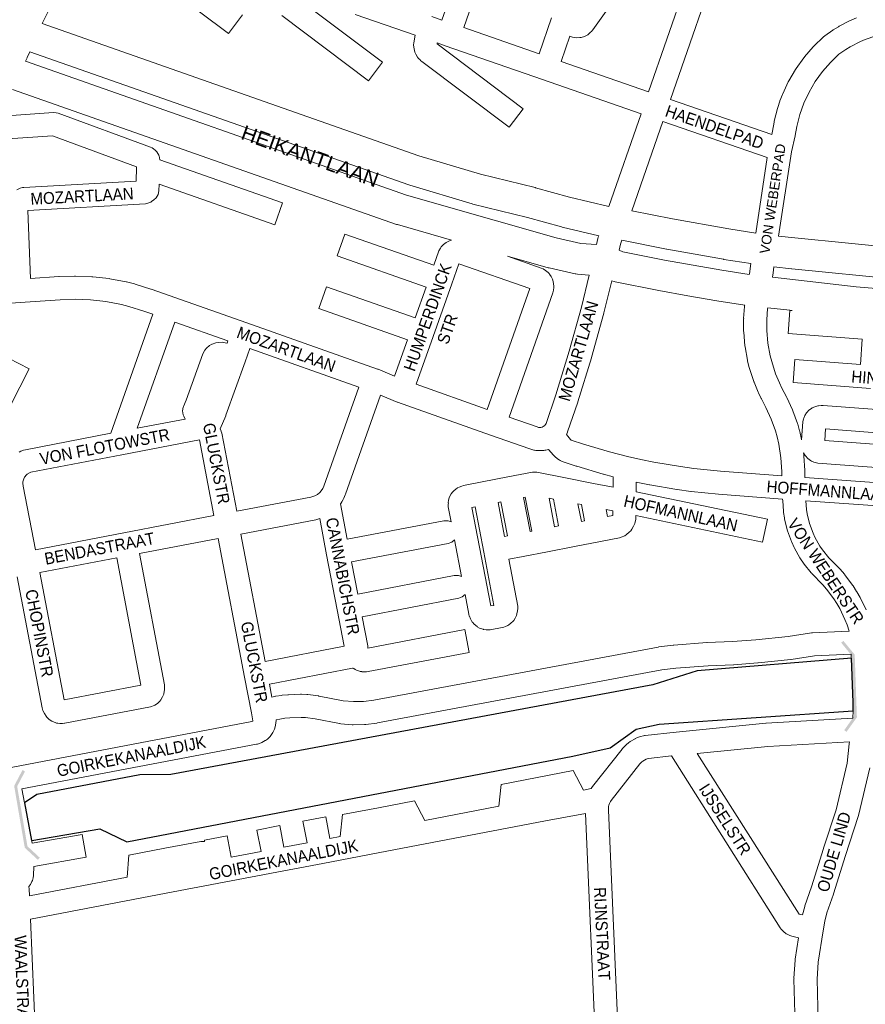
# Model space of a CAD drawing. Header units: metres. Extents: x 123817 to 142006, y 393105 to 406084.
# Tile 101 of 138: x 133479 to 134026, y 398729 to 399366. Entities that reach past the tile are written whole.
import ezdxf
from ezdxf.enums import TextEntityAlignment as Align

# ---------------------------------------------------------------- set-up
doc = ezdxf.new("R2010")
doc.units = ezdxf.units.M
doc.header["$MEASUREMENT"] = 0
doc.styles.add('Style-Arial', font='arial.ttf')

# ---------------------------------------------------------------- blocks, each defined once
blk = doc.blocks.new('gg0-viaduct_93')
at = {"linetype": 'Continuous', "lineweight": 0}
blk.add_hatch(color=7, dxfattribs=at).paths.add_polyline_path([(-55.8, -16.9), (-58, -14), (-40, 0), (40, 0), (58, -14), (55.8, -16.9), (38.7, -3.7), (-38.7, -3.7)])
blk = doc.blocks.new('gg0-viaduct_96')
at = {"linetype": 'Continuous', "lineweight": 0}
blk.add_hatch(color=7, dxfattribs=at).paths.add_polyline_path([(-55.8, -16.9), (-58, -14), (-40, 0), (40, 0), (58, -14), (55.8, -16.9), (38.7, -3.7), (-38.7, -3.7)])

msp = doc.modelspace()

# ---------------------------------------------------------------- linework, layer by layer
at = {"color": 9, "linetype": 'Continuous', "lineweight": 0, "flags": 128}
for points in [[(133886.04, 399319.6), (133957.06, 399524.37)], [(133968.79, 399512.42), (133900.21, 399314.68)], [(133892.22, 399419.1), (133849.95, 399359.79), (133849.59, 399359.32), (133849.27, 399358.96), (133848.29, 399357.93), (133846.62, 399356.61), (133846.24, 399356.41), (133844.46, 399355.52), (133842.39, 399354.83), (133841.58, 399354.73), (133839.6, 399354.6), (133837.8, 399354.7), (133836.72, 399354.97), (133835.01, 399355.55), (133829.37, 399339.31), (133886.04, 399319.6)], [(133623.16, 399369.48), (133614.17, 399357.47), (133557.94, 399399.6)], [(133745.78, 399368.37), (133752.31, 399366.1), (133761.21, 399391.75)], [(133775.38, 399386.84), (133766.48, 399361.17), (133815.21, 399344.23)], [(133658.58, 399380.36), (133713.84, 399338.84), (133704.83, 399326.85), (133648.76, 399368.98)], [(133860.31, 399245.39), (133881.13, 399305.43), (133817.37, 399327.6), (133754.47, 399349.47), (133754.47, 399349.47), (133754.47, 399349.47), (133749.23, 399351.29), (133749.12, 399350.61), (133804.75, 399308.68), (133795.73, 399296.71), (133739.28, 399339.24), (133738.74, 399339.69), (133737.91, 399340.45), (133737.22, 399341.17), (133736.58, 399342.04), (133735.44, 399343.9), (133734.77, 399345.28), (133734.45, 399346.43), (133734.04, 399348.57), (133733.9, 399349.98), (133734.12, 399351.24), (133734.01, 399351.24), (133734.86, 399356.28), (133696.06, 399369.77)], [(133815.21, 399344.23), (133823.27, 399367.47)], [(133464.46, 399303.7), (133500.87, 399306.21), (133502.69, 399306.12), (133503.98, 399305.77), (133563.61, 399283.84), (133564.78, 399283.29), (133565.65, 399282.7), (133566.62, 399281.94), (133567.74, 399280.86), (133569.04, 399278.6), (133569.2, 399278.13), (133569.54, 399276.94), (133569.72, 399275.65), (133649.13, 399247.71), (133644.15, 399233.56), (133569.25, 399259.91), (133569.06, 399255.49), (133568.61, 399253.25), (133567.31, 399250.99), (133565.95, 399249.73), (133564.45, 399248.65), (133563.82, 399248.24), (133561.37, 399247.35), (133560.49, 399247.25), (133484.27, 399242.89), (133486.07, 399198.79), (133504.42, 399200.08), (133504.68, 399200.09), (133514.6, 399200.43), (133515.14, 399200.43), (133525.75, 399200.02), (133526.32, 399199.98), (133536.87, 399198.78), (133537.32, 399198.71), (133537.43, 399198.69), (133547.86, 399196.7), (133548.27, 399196.61), (133553.42, 399195.32), (133553.83, 399195.2), (133563.97, 399192.04), (133564.23, 399191.96), (133625.93, 399170.16), (133710.58, 399140.26), (133710.77, 399140.17), (133710.93, 399140.12), (133721.63, 399135.74), (133729.94, 399159.23), (133672.66, 399179.35), (133677.63, 399193.51), (133734.95, 399173.37), (133741.98, 399193.25), (133684.42, 399213.42), (133689.38, 399227.58), (133747.02, 399207.38), (133750.35, 399216.67), (133750.36, 399216.7), (133751.26, 399218.43), (133751.83, 399219.25), (133752.24, 399219.77), (133753.38, 399220.88), (133754.95, 399222.1), (133755.8, 399222.67), (133757.62, 399223.42), (133758.4, 399223.63)], [(133875.23, 399242.65), (133882.77, 399264.38), (133895.3, 399300.51)], [(133464.99, 399288.7), (133500.31, 399291.14), (133554.72, 399271.13), (133554.7, 399270.62), (133554.32, 399261.92), (133481.77, 399257.78), (133480.89, 399257.67), (133479.33, 399257.22), (133477.15, 399256.32)], [(133852.31, 399220.78), (133853.22, 399224.81), (133853.45, 399225.62), (133853.72, 399226.41)], [(133866.88, 399217.21), (133867.76, 399221.1), (133868.62, 399223.57)], [(133847.64, 399201.08), (133842.55, 399180.36), (133834.66, 399151.81), (133826.01, 399123.5), (133819.69, 399105.08), (133819.28, 399104.35), (133818.62, 399103.58), (133818.55, 399103.51), (133817.8, 399103.01), (133817.11, 399102.69), (133816.37, 399102.5), (133815.62, 399102.43), (133814.86, 399102.49), (133813.81, 399102.77), (133795.77, 399109.14), (133824.06, 399189.66), (133824.27, 399190.38), (133824.51, 399191.35), (133824.72, 399193.12), (133824.71, 399193.58), (133824.59, 399195.56), (133824.15, 399197.67), (133823.82, 399198.45), (133822.93, 399200.23), (133821.96, 399201.7), (133821.64, 399202.06), (133820.95, 399202.78), (133819.28, 399204.1), (133817.7, 399205.01), (133817.69, 399205.02), (133816.43, 399205.6), (133794.64, 399213.27)], [(133781.62, 399114.14), (133735.64, 399130.38), (133746.59, 399161.31), (133758.63, 399195.32), (133763.32, 399208.39), (133809.08, 399192.28), (133781.62, 399114.14)], [(133972.14, 399071.14), (133932.59, 399074.2), (133915.22, 399075.94), (133906.67, 399077.09), (133889.39, 399080.01), (133880.9, 399081.74), (133872.41, 399083.67), (133860.65, 399086.68), (133843.87, 399091.67), (133835.98, 399094.31), (133835.45, 399094.75), (133832.82, 399097.84), (133833.09, 399098.3), (133833.61, 399099.43), (133833.65, 399099.56), (133840.24, 399118.75), (133840.32, 399118.99), (133849.04, 399147.53), (133849.09, 399147.72), (133857.04, 399176.47), (133857.09, 399176.68), (133862.19, 399197.43)], [(133478.74, 399086.55), (133479.86, 399087.07), (133481.48, 399087.68), (133482.7, 399088.03), (133538.05, 399098.66), (133565.31, 399175.67), (133559.37, 399177.77), (133549.57, 399180.82), (133544.83, 399182.01), (133534.89, 399183.91), (133524.9, 399185.05), (133514.84, 399185.43), (133505.33, 399185.1), (133479.42, 399183.29), (133464.12, 399182.2)], [(134029.66, 399127.62), (133979.56, 399131.44), (133980.7, 399146.4), (134023.23, 399143.16), (134024.3, 399159.54), (134024.3, 399159.54), (134024.3, 399159.54), (134024.3, 399159.58), (133976.31, 399163.26), (133977.46, 399178.22), (133979, 399178.1)], [(133555.12, 399101.94), (133579.45, 399170.67), (133613.84, 399158.52), (133613.26, 399156.91), (133613.18, 399156.93), (133611.98, 399157.25), (133611.91, 399157.26), (133610.2, 399157.54), (133607.67, 399157.53), (133607.61, 399157.52), (133605.91, 399157.21), (133603.52, 399156.33), (133603.47, 399156.3), (133601.97, 399155.42), (133600.03, 399153.78), (133600, 399153.74), (133598.89, 399152.41), (133597.62, 399150.19), (133597.61, 399150.17), (133586.8, 399120.16), (133585.06, 399115.99), (133585.12, 399116), (133584.94, 399115.68), (133584.49, 399113.12), (133584.94, 399110.55), (133585.3, 399109.73), (133586.22, 399107.91), (133555.12, 399101.94)], [(133619.46, 399048.18), (133609.85, 399098.68), (133609.53, 399099.84), (133609.48, 399099.99), (133608.87, 399101.54), (133612.41, 399110.05), (133612.53, 399110.37), (133612.55, 399110.41), (133624.86, 399144.82), (133627.98, 399153.53), (133698.51, 399128.61), (133675.82, 399064.46), (133675.19, 399062.99), (133674.76, 399062.24), (133673.22, 399060.32), (133671.73, 399059.07), (133670.91, 399058.56), (133670.1, 399058.16), (133667.42, 399057.35), (133619.46, 399048.18)], [(133471.9, 399147.23), (133485.23, 399140.36), (133454.95, 399081.58)], [(133691, 399030.25), (133686.62, 399053.06), (133686.82, 399053.31), (133687.49, 399054.29), (133688.43, 399055.93), (133688.82, 399056.71), (133689.71, 399058.79), (133689.85, 399059.17), (133689.88, 399059.23), (133712.53, 399123.26), (133723.22, 399118.87), (133723.39, 399118.82), (133723.57, 399118.74), (133783.71, 399097.49), (133783.71, 399097.49), (133783.71, 399097.49), (133809.11, 399088.52), (133809.72, 399088.33), (133811.7, 399087.82), (133812.29, 399087.69), (133812.96, 399087.6), (133814.99, 399087.43), (133816.27, 399087.43), (133818.31, 399087.61), (133818.96, 399087.69), (133819.57, 399087.83), (133821.27, 399088.27), (133824.43, 399084.55), (133825.33, 399083.66), (133827.13, 399082.15), (133828.2, 399081.4), (133828.82, 399081.08), (133830.05, 399080.52), (133830.81, 399080.22), (133839.24, 399077.4), (133839.48, 399077.33), (133856.52, 399072.26), (133856.79, 399072.19), (133863.1, 399070.57), (133863.03, 399063.72), (133850.45, 399066.22), (133850.45, 399066.22), (133850.45, 399066.22), (133832.27, 399069.83), (133832.24, 399069.84), (133832.23, 399069.84), (133813.6, 399073.45), (133813.48, 399073.47), (133810.87, 399073.47), (133810.79, 399073.45), (133794.88, 399070.45), (133794.87, 399070.45), (133794.83, 399070.44), (133778.4, 399067.24), (133778.4, 399067.24), (133778.4, 399067.24), (133766.33, 399064.88), (133765.08, 399064.52), (133763.46, 399063.9), (133762.4, 399063.4), (133761.23, 399062.56), (133759.92, 399061.42), (133759.1, 399060.58), (133758.28, 399059.4), (133757.44, 399057.88), (133756.95, 399056.81), (133756.59, 399055.43), (133756.32, 399053.72), (133756.44, 399053.72), (133756.23, 399052.53), (133756.36, 399051.12), (133758.24, 399041.35), (133756.31, 399042.05), (133753.7, 399042.05), (133753.62, 399042.04), (133691, 399030.25)], [(133984.98, 399094.51), (133985.8, 399106), (133986.24, 399108.03), (133986.43, 399108.5), (133987.14, 399110.1), (133988.25, 399111.88), (133988.6, 399112.27), (133989.82, 399113.53), (133991.46, 399114.81), (133991.94, 399115.07), (133993.52, 399115.83), (133995.48, 399116.46), (133996.04, 399116.54), (133997.78, 399116.71), (133999.1, 399116.73), (134065.41, 399111.64)], [(134063.65, 399089.23), (133999.99, 399094.1), (134000.53, 399101.58), (134064.23, 399096.68), (134063.65, 399089.23)], [(133489.23, 399023.3), (133546.38, 399034.22), (133546.38, 399034.22), (133604.72, 399045.37), (133595.4, 399094.4), (133545.1, 399084.74), (133545.1, 399084.74), (133486.16, 399073.42), (133485.74, 399073.26), (133483.89, 399072.17), (133483.56, 399071.89), (133482.19, 399070.23), (133481.97, 399069.86), (133481.25, 399067.83), (133481.14, 399067.19), (133481.1, 399066.48), (133481.29, 399064.49), (133489.23, 399023.3)], [(133987.14, 399070.02), (134061.72, 399064.74), (134062.47, 399074.27), (133995.51, 399079.4), (133994.78, 399079.49), (133993.01, 399080.04), (133991.43, 399080.74), (133990.76, 399081.09), (133989.06, 399082.43), (133987.58, 399083.99), (133987.28, 399084.33), (133986.25, 399086.08)], [(134015.73, 398970.73), (134014.45, 398974.78), (134013.11, 398978.17), (134009.72, 398985.22), (134007.86, 398988.47), (134005.85, 398991.61), (134001.18, 398997.9), (133998.77, 399000.69), (133991.72, 399007.95), (133991.35, 399008.35), (133991.27, 399008.45), (133986.73, 399014.04), (133986.36, 399014.54), (133984.33, 399017.51), (133984, 399018.05), (133980.46, 399024.31), (133980.17, 399024.87), (133978.67, 399028.14), (133978.43, 399028.71), (133978.43, 399028.71), (133975.97, 399035.48), (133975.73, 399036.28), (133974.04, 399043.27), (133973.92, 399043.89), (133973.37, 399047.44), (133973.3, 399048.06), (133972.79, 399055.24), (133972.77, 399055.77), (133972.79, 399055.87), (133972.77, 399055.87), (133972.77, 399056.04), (133931.35, 399059.25), (133931.18, 399059.26), (133913.6, 399061.03), (133913.35, 399061.06), (133904.54, 399062.24), (133904.29, 399062.28), (133886.77, 399065.24), (133886.72, 399065.25), (133886.52, 399065.29), (133878.06, 399067.01), (133878, 399060.69), (133962.87, 399043.01), (133959.81, 399028.32), (133877.86, 399045.4), (133877.86, 399044.8), (133877.82, 399044.09), (133877.68, 399042.78), (133877.42, 399041.46), (133877.09, 399040.32), (133876.94, 399039.85), (133876.33, 399038.58), (133875.13, 399036.56), (133874.43, 399035.57), (133873.49, 399034.64), (133871.69, 399033.13), (133870.63, 399032.39), (133870.08, 399032.1), (133869.02, 399031.6), (133867.23, 399031.01), (133854.87, 399028.63), (133854.87, 399028.63), (133838.02, 399025.39), (133838.02, 399025.39), (133820.66, 399022.05), (133820.66, 399022.05), (133804.85, 399019), (133795.58, 399017.22), (133801.32, 398986.76), (133801.45, 398985.37), (133801.29, 398983.86), (133800.86, 398981.74), (133800.56, 398980.69), (133799.72, 398979.05), (133798.75, 398977.62), (133798.29, 398977), (133796.94, 398975.75), (133795.54, 398974.73), (133794.89, 398974.31), (133793.52, 398973.69), (133792.29, 398973.28), (133791.27, 398973.02), (133783.42, 398971.56), (133783.36, 398971.55), (133780.88, 398971.53), (133779.17, 398971.8), (133779.04, 398971.82), (133776.7, 398972.65), (133775.18, 398973.5), (133775.07, 398973.56), (133773.15, 398975.14), (133772.01, 398976.45), (133771.93, 398976.55), (133770.67, 398978.69), (133770.05, 398980.31), (133770.01, 398980.43), (133769.69, 398981.58), (133767.25, 398994.3), (133765.45, 398992.79), (133763.12, 398991.92), (133700.66, 398979.92), (133704.25, 398961.24), (133704.38, 398960.18), (133704.4, 398959.71), (133767.13, 398971.65), (133769.94, 398956.92), (133704.64, 398944.49), (133704.54, 398944.47), (133703.58, 398944.36), (133702.16, 398944.3), (133700.51, 398944.4), (133700.36, 398944.43), (133699.38, 398944.63), (133697.94, 398945.07), (133697.02, 398945.45), (133696.17, 398945.88), (133695.22, 398946.53), (133694.91, 398946.78), (133694.35, 398946.61), (133640.74, 398936.24), (133642.3, 398928.02)], [(133792.79, 399031.95), (133788.6, 399053.94), (133790.34, 399054.28), (133794.63, 399032.31), (133792.79, 399031.95)], [(133809.36, 399035.15), (133805.07, 399057.11), (133806.23, 399057.33), (133810.46, 399035.36), (133809.36, 399035.15)], [(133825.18, 399038.19), (133821.64, 399056.61), (133824.42, 399056.07), (133827.81, 399038.7), (133825.18, 399038.19)], [(133842.53, 399041.53), (133840.31, 399052.94), (133842.6, 399052.49), (133844.65, 399041.94), (133842.53, 399041.53)], [(134068.08, 399049.25), (133987.85, 399054.93), (133988.24, 399049.43), (133988.69, 399046.49), (133990.21, 399040.21), (133992.42, 399034.13), (133993.67, 399031.43), (133996.9, 399025.7), (133998.58, 399023.25), (134002.7, 399018.16), (134009.68, 399010.99), (134009.99, 399010.65), (134012.72, 399007.48), (134012.78, 399007.41), (134013.06, 399007.06), (134018.05, 399000.35), (134018.35, 398999.91), (134020.6, 398996.38), (134020.79, 398996.07), (134022.87, 398992.44), (134023.12, 398991.97), (134026.74, 398984.43)], [(133783.94, 398986.92), (133771.73, 399050.65), (133773.87, 399051.07), (133779.46, 399021.77), (133785.95, 398987.29), (133783.94, 398986.92)], [(133859.38, 399044.78), (133858.49, 399049.33), (133862.89, 399048.46), (133862.86, 399045.45), (133859.38, 399044.78)], [(133637.93, 398950.98), (133622.26, 399033.45), (133670.62, 399042.69), (133671.39, 399042.88), (133673.2, 399043.43), (133677.68, 399020.08), (133684.52, 398984.46), (133684.52, 398984.46), (133684.52, 398984.46), (133689.05, 398960.86), (133637.93, 398950.98)], [(133477.33, 399005.75), (133493.58, 398920.96), (133493.76, 398920.23), (133494.04, 398919.27), (133494.19, 398918.84), (133495, 398917.24), (133496.1, 398915.59), (133496.59, 398914.94), (133498.22, 398913.49), (133499.88, 398912.4), (133500.25, 398912.17), (133501.92, 398911.46), (133502.88, 398911.18), (133503.66, 398911), (133504.98, 398910.89), (133506.82, 398910.9), (133508.09, 398911.01), (133508.2, 398911.03), (133563.72, 398921.66), (133566.06, 398922.53), (133566.47, 398922.79), (133568.12, 398923.89), (133569.71, 398925.31), (133569.78, 398925.4), (133570.41, 398926.18), (133571.55, 398928.1), (133572.29, 398929.94), (133572.38, 398930.18), (133572.84, 398932.75), (133572.84, 398932.77), (133572.83, 398934.61), (133572.7, 398935.99), (133556.56, 399020.89), (133607.52, 399030.63), (133624.6, 398940.79), (133624.6, 398940.79), (133624.6, 398940.79), (133628.97, 398917.82), (133629.87, 398912.7), (133629.81, 398912.48), (133629.72, 398912.35), (133629.31, 398912.13), (133629.24, 398912.11), (133470.16, 398881.86)], [(133697.84, 398994.66), (133760.29, 399006.65), (133760.4, 399006.67), (133763, 399006.67), (133765.02, 399005.94), (133760.48, 399029.62), (133758.76, 399028.17), (133756.39, 399027.3), (133693.83, 399015.52), (133697.84, 398994.66)], [(133507.84, 398926.23), (133492.07, 399008.57), (133541.82, 399018.08), (133557.48, 398935.74), (133507.84, 398926.23)], [(134017.16, 398955.79), (134018.44, 398924.46), (134018.43, 398918.98), (134018.17, 398914.23), (133962.14, 398911.05), (133961.82, 398911.03), (133903.91, 398905.27), (133903.88, 398905.27), (133903.87, 398905.27), (133883.8, 398903.17), (133883.28, 398903.1), (133882.64, 398902.96), (133880.86, 398902.48), (133880.09, 398902.23), (133878.37, 398901.56), (133877.33, 398901.06), (133877.27, 398901.03), (133874.1, 398899.16), (133873.11, 398898.45), (133871.69, 398897.27), (133870.98, 398896.59), (133869.21, 398894.68), (133868.99, 398894.42), (133868.84, 398894.24), (133849.79, 398870.03), (133849.36, 398869.43), (133848.91, 398868.73), (133843.88, 398867.77), (133837.22, 398880.37), (133813.92, 398875.93), (133790.6, 398871.48), (133789.08, 398857.32), (133741.21, 398848.19), (133734.55, 398860.79), (133711.3, 398856.36), (133688, 398851.92), (133686.48, 398837.75), (133679.79, 398836.48), (133677.08, 398850.54), (133662.35, 398847.69), (133665.06, 398833.67), (133649.99, 398830.8), (133647.29, 398844.78), (133632.56, 398841.93), (133635.25, 398827.99), (133616, 398824.32), (133613.31, 398838.21), (133598.59, 398835.37), (133598.73, 398834.62), (133596.38, 398834.62), (133596.28, 398834.6), (133573.02, 398830.17), (133549.77, 398825.73), (133548.57, 398811.46), (133485.45, 398799.42), (133485.27, 398803.82), (133485.06, 398805.28), (133485.05, 398805.33), (133486.06, 398806.76), (133487.01, 398808.55), (133487.23, 398809.29), (133487.68, 398811.09), (133487.9, 398812.47), (133488.25, 398818.44), (133522.12, 398824.3), (133519.57, 398839.08), (133487.09, 398833.47)], [(133644.91, 398913.24), (133644.93, 398912.98), (133644.93, 398912.69), (133644.88, 398911.43), (133644.6, 398909.67), (133643.92, 398907.25), (133643.75, 398906.72), (133642.92, 398905.11), (133641.52, 398903.01), (133641.04, 398902.38), (133640.36, 398901.67), (133639.43, 398900.81), (133638.11, 398899.85), (133637.99, 398899.78), (133635.78, 398898.56), (133634.13, 398897.89), (133632.91, 398897.56), (133632.34, 398897.43), (133480.35, 398868.53)], [(133985.54, 398787.04), (133983.37, 398787.57), (133917.5, 398891.55), (133963.15, 398896.09), (134015.94, 398899.08), (134015.79, 398897.81), (134015.77, 398897.66), (134014.55, 398885.23), (134007.37, 398855.11), (133999.15, 398830.21), (133999.11, 398830.09), (133991.35, 398805.19), (133987.19, 398792.86), (133987.08, 398792.49), (133985.54, 398787.04)], [(133980.78, 398716.09), (133980.08, 398745.46), (133980.08, 398745.64), (133980.17, 398746.14), (133980.1, 398746.14), (133980.87, 398757.77), (133980.95, 398758.43), (133983.11, 398772.19), (133978.81, 398773.25), (133977.46, 398773.72), (133975.74, 398774.52), (133975.13, 398774.83), (133973.43, 398776.18), (133972.12, 398777.56), (133971.83, 398777.89), (133971.24, 398778.69), (133900.8, 398889.87), (133885.95, 398888.31), (133885.13, 398888.1), (133884.37, 398887.8), (133882.25, 398886.55), (133881.68, 398886.07), (133880.45, 398884.73), (133861.8, 398861.04), (133861.34, 398860.32), (133860.81, 398859.09), (133860.37, 398858.06), (133860.17, 398857.26), (133860.04, 398856.27), (133860.01, 398854.83), (133866.8, 398700.12)], [(134029.26, 398882.25), (134021.89, 398851.32), (134021.72, 398850.71), (134013.41, 398825.56), (134005.64, 398800.65), (134005.59, 398800.48), (134001.46, 398788.25), (133999.99, 398782.99), (133998.99, 398776.66), (133995.82, 398756.43), (133995.09, 398745.48), (133995.73, 398718.3)], [(133490.41, 398682.36), (133486.09, 398784.27), (133578.45, 398801.88), (133578.45, 398801.88), (133611.46, 398808.18), (133645.45, 398814.66), (133675.25, 398820.34), (133675.25, 398820.34), (133716.7, 398828.25), (133819.32, 398847.81), (133819.32, 398847.81), (133845.09, 398852.73), (133851.84, 398699)]]:
    msp.add_lwpolyline(points, dxfattribs=at)
at = {"color": 191, "linetype": 'Continuous', "lineweight": 0, "flags": 128}
for points in [[(133555.23, 399420.44), (133543.98, 399424.3), (133533.33, 399427.68), (133532.02, 399428.23), (133530.37, 399429.13), (133530.19, 399429.23), (133529.19, 399429.92), (133525.78, 399432.7), (133523.92, 399428.65), (133523.92, 399428.65), (133523.92, 399428.64), (133500.25, 399377.37), (133500.18, 399377.22), (133493.64, 399363.81)], [(133900.21, 399314.68), (133965.7, 399291.99), (133966.17, 399294.13), (133967.18, 399300), (133967.3, 399300.58), (133969.43, 399308.91), (133969.58, 399309.41), (133970.93, 399313.49), (133971, 399313.7), (133971.05, 399313.82), (133972.59, 399317.84), (133972.79, 399318.32), (133976.42, 399326.11), (133976.75, 399326.73), (133981.09, 399334.15), (133981.47, 399334.73), (133986.48, 399341.71), (133986.82, 399342.16), (133986.91, 399342.26), (133992.55, 399348.75), (133993.03, 399349.25), (133999.24, 399355.19), (134000.1, 399355.89), (134005.15, 399359.46), (134005.55, 399359.72), (134008.94, 399361.8), (134009.11, 399361.9), (134009.43, 399362.08), (134016.49, 399365.7), (134017.01, 399365.94), (134020.67, 399367.48)], [(133970.19, 399226.22), (133978.6, 399280.76), (133980.86, 399291.09), (133980.92, 399291.42), (133981.91, 399297.16), (133983.9, 399304.95), (133985.11, 399308.61), (133986.5, 399312.22), (133989.87, 399319.45), (133993.86, 399326.27), (133998.46, 399332.69), (134003.64, 399338.65), (134009.2, 399343.96), (134013.6, 399347.06), (134016.54, 399348.86), (134023.09, 399352.23), (134026.23, 399353.55), (134033.13, 399355.87)], [(133485.59, 399345.44), (133483.97, 399341.77), (133483.91, 399341.64), (133482.89, 399339.47)], [(133895.3, 399300.51), (133962.86, 399277.09), (133955.32, 399228.21)], [(133951.21, 399201.37), (133951.27, 399201.8), (133952.29, 399208.44)], [(133966.12, 399199.69), (133966.55, 399202.5), (133967.15, 399206.43)], [(133972.14, 399071.14), (133972.14, 399073.89), (133971.56, 399082.84), (133970.24, 399091.71), (133969.22, 399096.42), (133968.17, 399100.19), (133965.43, 399107.89), (133961.99, 399115.35), (133958.99, 399120.93), (133958.83, 399121.24), (133957.05, 399124.95), (133956.87, 399125.35), (133954.27, 399131.72), (133954.16, 399131.99), (133954.07, 399132.24), (133951.34, 399140.65), (133951.2, 399141.14), (133950.12, 399145.43), (133950.01, 399145.93), (133948.44, 399154.63), (133948.35, 399155.3), (133947.57, 399164.11), (133947.54, 399164.7), (133947.47, 399172.23), (133947.47, 399172.3), (133947.57, 399172.87), (133947.49, 399172.87), (133948.1, 399180.78), (133948.16, 399181.33), (133948.2, 399181.6)], [(133963.11, 399179.9), (133963.03, 399179.36), (133962.47, 399172.05), (133962.54, 399165.14), (133963.26, 399156.96), (133964.73, 399148.84), (133965.68, 399145.05), (133968.25, 399137.14), (133970.67, 399131.24), (133972.28, 399127.88), (133975.31, 399122.25), (133975.52, 399121.84), (133979.19, 399113.87), (133979.43, 399113.29), (133979.45, 399113.24), (133982.39, 399104.97), (133982.55, 399104.48), (133983.73, 399100.25), (133983.84, 399099.81), (133984.96, 399094.64), (133984.98, 399094.51)], [(133986.25, 399086.08), (133986.45, 399084.74), (133986.51, 399084.11), (133987.12, 399074.61), (133987.14, 399074.14), (133987.14, 399070.02)], [(133642.3, 398928.02), (133644.5, 398928.46), (133644.68, 398928.5), (133644.85, 398928.52), (133648.48, 398929.08), (133648.89, 398929.13), (133652.55, 398929.49), (133653.03, 398929.52), (133660.87, 398929.78), (133661.41, 398929.78), (133664.86, 398929.64), (133665.51, 398929.59), (133672.36, 398928.72), (133672.71, 398928.66), (133672.83, 398928.64), (133688.48, 398925.62), (133695.02, 398925.03), (133701.57, 398925.16), (133708.14, 398926.01), (133892.15, 398960.36), (133892.23, 398960.37), (133892.62, 398960.43), (133902.03, 398961.58), (133902.39, 398961.62), (133923.62, 398963.19), (133923.86, 398963.2), (133940.23, 398963.89), (133955.51, 398965.07), (133976.29, 398967.2), (133991.42, 398969.47), (133992.15, 398969.54), (134015.73, 398970.73)], [(133644.91, 398913.24), (133647.29, 398913.72), (133650.55, 398914.22), (133653.77, 398914.54), (133661.09, 398914.78), (133663.95, 398914.66), (133670.23, 398913.87), (133686.01, 398910.82), (133686.13, 398910.8), (133686.77, 398910.71), (133694.1, 398910.06), (133694.91, 398910.03), (133702.27, 398910.17), (133703.08, 398910.23), (133710.26, 398911.15), (133710.61, 398911.21), (133710.69, 398911.22), (133894.67, 398945.57), (133903.68, 398946.67), (133924.61, 398948.22), (133940.99, 398948.91), (133941.25, 398948.92), (133956.76, 398950.12), (133956.95, 398950.14), (133977.99, 398952.3), (133978.34, 398952.34), (133993.28, 398954.58), (134017.16, 398955.79)], [(133487.09, 398833.47), (133480.35, 398868.52), (133480.35, 398868.53)]]:
    msp.add_lwpolyline(points, dxfattribs=at)
at = {"color": 40, "linetype": 'Continuous', "lineweight": 0, "flags": 128}
for points in [[(133860.31, 399245.39), (133834.84, 399251.49), (133812.93, 399257.55), (133812.66, 399257.62), (133777.34, 399266.38), (133737.37, 399278.3), (133493.64, 399363.81)], [(133853.72, 399226.41), (133830.01, 399232.08), (133829.68, 399232.17), (133807.72, 399238.24), (133772.3, 399247.02), (133771.85, 399247.15), (133731.43, 399259.2), (133730.97, 399259.35), (133485.59, 399345.44)], [(133852.31, 399220.78), (133842.26, 399221.54), (133826.25, 399225.15), (133787.53, 399236.05), (133729.28, 399252.83), (133482.89, 399339.47)], [(133758.4, 399223.63), (133723.46, 399233.7), (133722.91, 399233.87), (133474.41, 399321.25)], [(133955.32, 399228.21), (133937.9, 399230.97), (133901.44, 399237.43), (133875.23, 399242.65)], [(133952.29, 399208.44), (133934.68, 399211.23), (133934.51, 399211.26), (133934.5, 399211.26), (133897.85, 399217.75), (133897.64, 399217.79), (133868.62, 399223.57)], [(134145.11, 399212.74), (134050.1, 399218.22), (133980.72, 399225.06), (133970.19, 399226.22)], [(133951.21, 399201.37), (133933.45, 399204.19), (133914.9, 399207.37), (133896.37, 399210.76), (133869.3, 399216.15), (133866.88, 399217.21)], [(133847.64, 399201.08), (133840.03, 399201.65), (133839.04, 399201.77), (133838.58, 399201.87), (133821.59, 399205.7), (133821.09, 399205.83), (133794.64, 399213.27)], [(133967.15, 399206.43), (133978.58, 399205.18), (133978.69, 399205.17), (134048.33, 399198.29), (134048.74, 399198.26), (134142.11, 399192.88), (134141.7, 399185.93), (134134.62, 399186.03), (134115.53, 399187.06), (134115.27, 399187.07), (134093.74, 399187.67), (134067.2, 399189.65), (134020.37, 399193.53), (133966.12, 399199.69)], [(133948.2, 399181.6), (133930.25, 399184.45), (133930.13, 399184.47), (133911.46, 399187.67), (133911.42, 399187.68), (133911.36, 399187.69), (133892.7, 399191.1), (133892.55, 399191.13), (133864.32, 399196.75), (133862.25, 399197.4), (133862.19, 399197.43)], [(133963.11, 399179.9), (133977.4, 399178.28), (133979, 399178.1)]]:
    msp.add_lwpolyline(points, dxfattribs=at)
at = {"flags": 128}
msp.add_lwpolyline([(133548.4, 398834.33), (133836.98, 398889.68), (133861.08, 398895.18), (133878.02, 398907.29), (133892.79, 398910.39), (134018.43, 398919.15), (134018.44, 398924.46), (134017.26, 398953.11), (133917.42, 398945), (133888.69, 398935.97), (133576.79, 398877.88), (133556.83, 398877.57), (133490.18, 398864.94), (133482.08, 398859.62), (133482.06, 398859.61), (133486.79, 398835.06), (133486.83, 398835.07), (133530.85, 398842.7)], close=True, dxfattribs=at)

# ---------------------------------------------------------------- block references
at = {"color": 7, "linetype": 'Continuous', "lineweight": 0, "xscale": 0.507812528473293, "zscale": 0.507812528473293}
for name, p, yscale, rotation in [('gg0-viaduct_93', (134020.11, 398935.15), 0.5023392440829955, 271.9955613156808), ('gg0-viaduct_96', (133478.9, 398850.49), 0.5023392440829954, 99.74095250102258)]:
    msp.add_blockref(name, p, dxfattribs=dict(at, yscale=yscale, rotation=rotation))

# ---------------------------------------------------------------- texts
at = {"color": 8, "style": 'Style-Arial', "width": 0.909091}
for s, rotation, p in [('HAENDELPAD', 340.9113, (133928.71, 399296.82)), ('MOZARTLAAN', 3.05523, (133519.38, 399252.12)), ('HUMPERDINCK', 70.61751, (133743.04, 399173.74)), ('MOZARTLAAN', 73.65459, (133840.57, 399151.92)), ('STR', 70.61751, (133755.78, 399166.18)), ('MOZARTLAAN', 340.17696, (133651.57, 399153.02)), ('HINDEMITHSTR', 355.65483, (134054.11, 399132.67)), ('GLUCKSTR', 280.84854, (133606.38, 399079.1)), ('VON FLOTOWSTR', 10.87149, (133534.07, 399090.05)), ('HOFFMANNLAAN', 355.71191, (134002.79, 399061.3)), ('HOFMANNLAAN', 347.41266, (133906.81, 399046.95)), ('CANNABICHSTR', 280.86652, (133688.11, 399006.18)), ('VON WEBERSTR', 303.76243, (134000.7, 399009.47)), ('BENDASTRAAT', 10.81935, (133530.71, 399024.11)), ('CHOPINSTR', 280.84854, (133491.81, 398969.31)), ('GLUCKSTR', 280.84854, (133630.85, 398950.6)), ('GOIRKEKANAALDIJK', 11.23236, (133551.24, 398889.64)), ('IJSSELSTR', 302.61939, (133935.49, 398848.86)), ('OUDE LIND', 73.66796, (134005.99, 398827.76)), ('GOIRKEKANAALDIJK', 11.10537, (133649.74, 398822.69)), ('RIJNSTRAAT', 272.7972, (133855.94, 398774.82)), ('WAALSTRAAT', 272.18916, (133480.76, 398740.7))]:
    msp.add_text(s, height=7.7, rotation=rotation, dxfattribs=at).set_placement(p, align=Align.MIDDLE_CENTER)
at = {"style": 'Style-Arial'}
msp.add_text('HEIKANTLAAN', height=9.6, rotation=340.1763, dxfattribs=at).set_placement((133666.98, 399278.01), align=Align.MIDDLE_CENTER)
at = {"color": 8, "style": 'Style-Arial'}
msp.add_text('VON WEBERPAD', height=6.3, rotation=81.44068, dxfattribs=at).set_placement((133966.34, 399250.43), align=Align.MIDDLE_CENTER)

doc.saveas('drawing.dxf')
